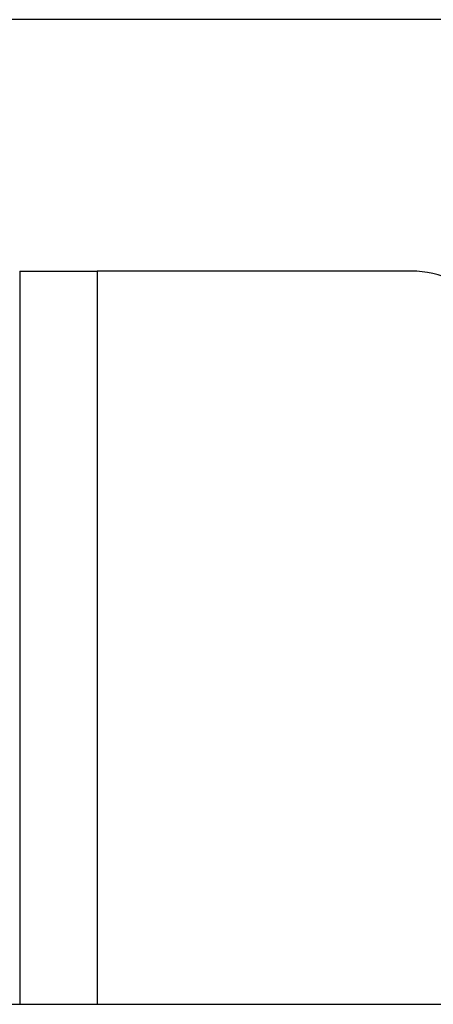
# Model space of a CAD drawing. Header units: inches. Extents: x 40 to 100, y 24.2 to 48.5.
# Tile 27 of 83: x 57.045 to 57.573, y 45.211 to 46.468. Entities that reach past the tile are written whole.
import ezdxf

# ---------------------------------------------------------------- set-up
doc = ezdxf.new("R2010")
doc.units = ezdxf.units.IN
doc.header["$MEASUREMENT"] = 0
doc.layers.add('Visible Edges(ANSI)', color=7, linetype='Continuous', lineweight=25)
doc.layers.add('Visible Tangent Edges(ANSI)', color=7, linetype='Continuous', lineweight=25)

msp = doc.modelspace()

# ---------------------------------------------------------------- linework, layer by layer
at = {"layer": 'Visible Edges(ANSI)'}
for p, q in [((99.1477, 46.4681), (40.942, 46.4681)), ((57.0449, 46.1472), (57.1439, 46.1472)), ((57.0449, 46.1472), (57.0449, 45.2114)), ((57.5449, 46.1472), (57.1439, 46.1472)), ((53.5449, 45.2114), (98.5449, 45.2114))]:
    msp.add_line(p, q, dxfattribs=at)
msp.add_arc((57.5449, 46.0222), 0.125, 39.3096, 90, dxfattribs=at)
at = {"layer": 'Visible Tangent Edges(ANSI)'}
msp.add_line((57.1439, 46.1472), (57.1439, 45.2114), dxfattribs=at)

doc.saveas('drawing.dxf')
